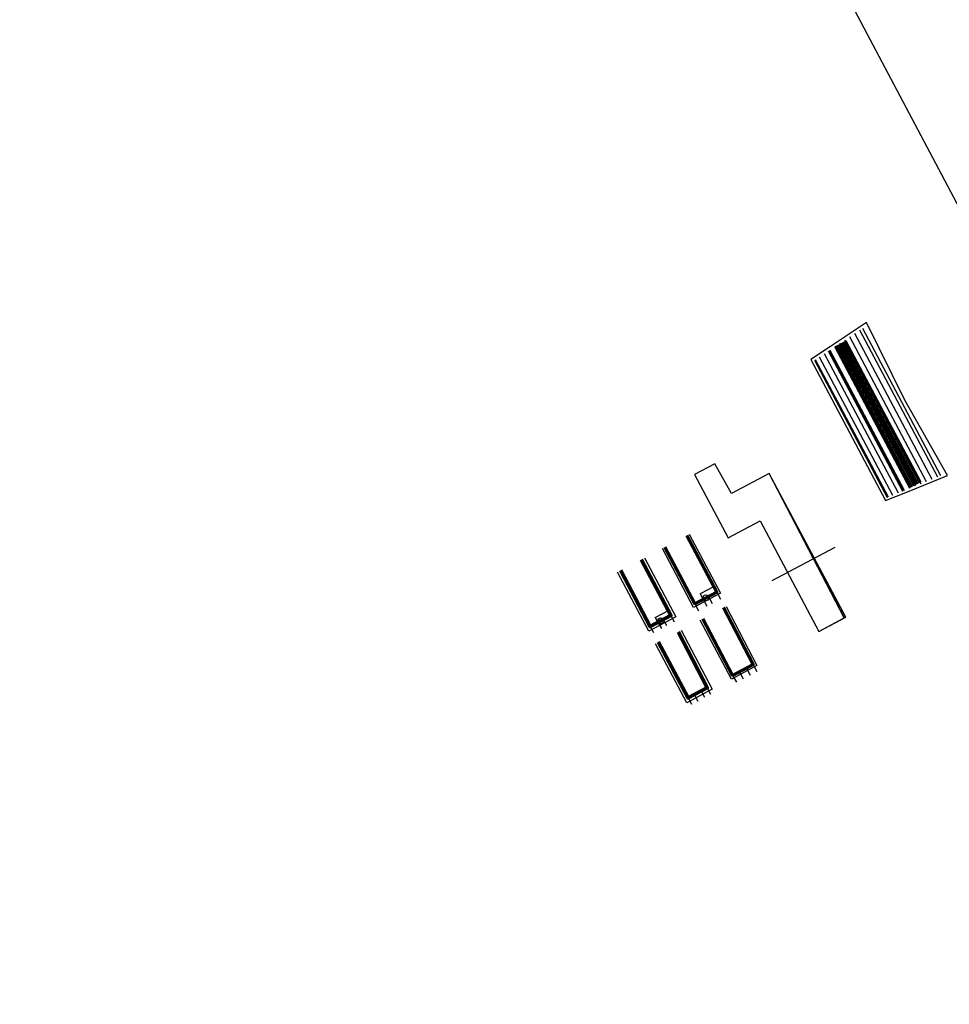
# Model space of a CAD drawing. Header units: millimetres. Extents: x -719417711 to 8331457056, y 1358857702 to 5726797456.
# Tile 32 of 71: x 7530391271 to 7530406855, y 5726518317 to 5726534828. Entities that reach past the tile are written whole.
import ezdxf

# ---------------------------------------------------------------- set-up
doc = ezdxf.new("R2010")
doc.units = ezdxf.units.MM
for name, color, linetype in [('0 wymiar', 32, 'Continuous'), ('1 cienka', 4, 'Continuous'), ('4 średnia', 3, 'Continuous'), ('5 gruba', 7, 'Continuous'), ('5 opis', 7, 'Continuous')]:
    doc.layers.add(name, color=color, linetype=linetype)
doc.layers.add('6 pomoc 01', color=1, linetype='Continuous', plot=False)
doc.layers.add('8 pręt_12', color=70, linetype='Continuous', lineweight=60)
doc.layers.add('8 pręt_16', color=41, linetype='Continuous', lineweight=80)
doc.styles.add('M 1_100', font='geniso.shx', dxfattribs={"height": 250})
doc.styles.add('M 1_20', font='geniso.shx', dxfattribs={"height": 50})
doc.styles.get("Standard").update_dxf_attribs({"font": 'geniso.shx'})
doc.dimstyles.new('pręt 1_20 [cm]', dxfattribs={"dimscale": 20, "dimtxt": 2.5, "dimasz": 2, "dimexe": 1, "dimexo": 2.5, "dimgap": 1, "dimtad": 1, "dimdec": 0, "dimlfac": 0.1, "dimzin": 0, "dimdsep": 46, "dimtxsty": 'Standard', "dimblk": 'NONE', "dimcen": 1, "dimdle": 1.5, "dimse1": 1, "dimse2": 1, "dimsd1": 1, "dimsd2": 1, "dimclrt": 3, "dimadec": 0, "dimazin": 0, "dimtfac": 1, "dimtdec": 0, "dimtmove": 1, "dimatfit": 3, "dimldrblk": 'NONE', "dimfxl": 1, "dimtolj": 1, "dimtzin": 0, "dimarcsym": 0})
doc.dimstyles.new('S 1_5', dxfattribs={"dimscale": 5, "dimtxt": 2.5, "dimasz": 2, "dimexe": 1, "dimexo": 2.5, "dimtad": 1, "dimdec": 0, "dimzin": 0, "dimdsep": 46, "dimtxsty": 'Standard', "dimcen": 1, "dimclrt": 3, "dimadec": 0, "dimazin": 0, "dimtfac": 1, "dimtdec": 0, "dimtmove": 0, "dimatfit": 3, "dimfxl": 1, "dimtolj": 1, "dimtzin": 0, "dimarcsym": 0})

# ---------------------------------------------------------------- blocks, each defined once
blk = doc.blocks.new('OG-3.4')
at = {"layer": '4 średnia', "insert": (-1913.05, 762.314), "char_height": 250, "attachment_point": 1, "style": 'M 1_100'}
blk.add_mtext_dynamic_manual_height_columns('\\pi1452.3;{\\LOG-3.4 \\P\\pi796.13;}(107,20 m n.p.m.)', width=3854.57291, gutter_width=1250, heights=[0], dxfattribs=at)
blk = doc.blocks.new('OG-3.5b')
at = {"layer": '4 średnia', "insert": (-1913.05, 762.314), "char_height": 250, "attachment_point": 1, "style": 'M 1_100'}
blk.add_mtext_dynamic_manual_height_columns('\\pi1372.8;{\\LOG-3.5b \\P\\pi796.13;}(107,00 m n.p.m.)', width=3854.57291, gutter_width=1250, heights=[0], dxfattribs=at)
blk = doc.blocks.new('OG-3.5a')
at = {"layer": '4 średnia', "insert": (-1913.05, 762.314), "char_height": 250, "attachment_point": 1, "style": 'M 1_100'}
blk.add_mtext_dynamic_manual_height_columns('\\pi1372.8;{\\LOG-3.5a \\P\\pi796.13;}(107,30 m n.p.m.)', width=3854.57291, gutter_width=1250, heights=[0], dxfattribs=at)
blk = doc.blocks.new('*D878')
at = {"layer": '6 pomoc 01', "color": 0, "lineweight": -2, "transparency": 16777216}
for p, q in [((7530402900.540951, 5726525318.244932), (7530402688.670197, 5726525206.074807)), ((7530402952.830129, 5726525240.851517), (7530402907.039284, 5726525327.342827)), ((7530402723.28371, 5726525119.323458), (7530402677.492883, 5726525205.814735))]:
    blk.add_line(p, q, dxfattribs=at)
at = {"layer": '6 pomoc 01', "color": 0, "transparency": 16777216}
for points in [[(7530402899.761121, 5726525319.717903), (7530402901.320782, 5726525316.771961), (7530402909.378775, 5726525322.923915)], [(7530402687.890367, 5726525207.547777), (7530402689.450027, 5726525204.601836), (7530402679.832374, 5726525201.395824)]]:
    blk.add_solid(points, dxfattribs=at)
at = {"layer": 'Defpoints', "color": 0, "transparency": 16777216}
for p in [(7530402679.832373, 5726525201.395823), (7530402729.13244, 5726525108.276179), (7530402958.678856, 5726525229.804238)]:
    blk.add_point(p, dxfattribs=at)
at = {"layer": '6 pomoc 01', "color": 3, "transparency": 16777216, "insert": (7530402790.218451, 5726525270.446418), "char_height": 12.5, "attachment_point": 5, "rotation": 27.8979584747}
blk.add_mtext('\\A1;min. 260', dxfattribs=at)
blk = doc.blocks.new('*D879')
at = {"layer": '6 pomoc 01', "color": 0, "lineweight": -2, "transparency": 16777216}
for p, q in [((7530401966.031029, 5726524734.244557), (7530401926.358695, 5726524809.179013)), ((7530401937.53601, 5726524809.439085), (7530402137.01684, 5726524915.049648)), ((7530402183.183998, 5726524849.219711), (7530402143.515171, 5726524924.147542))]:
    blk.add_line(p, q, dxfattribs=at)
at = {"layer": '6 pomoc 01', "color": 0, "transparency": 16777216}
for points in [[(7530401936.756179, 5726524810.912055), (7530401938.315841, 5726524807.966114), (7530401928.698187, 5726524804.760102)], [(7530402136.237009, 5726524916.522618), (7530402137.796671, 5726524913.576677), (7530402145.854663, 5726524919.728631)]]:
    blk.add_solid(points, dxfattribs=at)
at = {"layer": 'Defpoints', "color": 0, "transparency": 16777216}
for p in [(7530402145.854663, 5726524919.728631), (7530402189.032726, 5726524838.172433), (7530401971.879758, 5726524723.197279)]:
    blk.add_point(p, dxfattribs=at)
at = {"layer": '6 pomoc 01', "color": 3, "transparency": 16777216, "insert": (7530402032.889302, 5726524870.530913), "char_height": 12.5, "attachment_point": 5, "rotation": 27.8979584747}
blk.add_mtext('\\A1;min. 246', dxfattribs=at)
blk = doc.blocks.new('*D848')
at = {"layer": 'Defpoints', "color": 0, "transparency": 16777216}
for p in [(7530415636, 5726542283), (-719417711, 1358861152), (-719415868, 1358857702)]:
    blk.add_point(p, dxfattribs=at)
at = {"layer": '0 wymiar', "color": 3, "transparency": 16777216, "insert": (-719416743, 1358859451), "char_height": 50, "attachment_point": 5, "rotation": 297.898}
blk.add_mtext('\\A1;391', dxfattribs=at)
blk = doc.blocks.new('_None')

msp = doc.modelspace()

# ---------------------------------------------------------------- block references
at = {"layer": '0 wymiar', "rotation": 297.8979501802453}
msp.add_blockref('OG-3.4', (7530295318.170634, 5726769127.920026), dxfattribs=at)

# ---------------------------------------------------------------- next in the draw order: block references
msp.add_blockref('OG-3.5b', (7530304173.91927, 5726751973.430897), dxfattribs=at)

# ---------------------------------------------------------------- next in the draw order: block references
at = {"layer": '1 cienka', "rotation": 297.8979501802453}
msp.add_blockref('OG-3.5a', (7530306321.879252, 5726748557.454565), dxfattribs=at)

# ---------------------------------------------------------------- next in the draw order: linework, layer by layer
at = {"layer": '4 średnia'}
msp.add_lwpolyline([(7530403835.369696, 5726527217.310886), (7530403205.950068, 5726526884.079179), (7530402924.236232, 5726527379.887448), (7530402586.210099, 5726527200.927307), (7530403147.972151, 5726526140.538923), (7530403686.932034, 5726526425.878806), (7530404669.662096, 5726524569.66412), (7530405095.106644, 5726524794.905924), (7530403835.322353, 5726527217.400303)], dxfattribs=at)
at = {"layer": '4 średnia', "color": 2}
msp.add_lwpolyline([(7530403837.678957, 5726527218.533468), (7530403205.950068, 5726526884.079176), (7530402924.236234, 5726527379.887445), (7530402586.210102, 5726527200.927307), (7530403147.972155, 5726526140.538924), (7530403686.932034, 5726526425.878802), (7530404669.662098, 5726524569.664116), (7530405121.796216, 5726524809.036093), (7530403837.679187, 5726527218.533608)], dxfattribs=at)
at = {"layer": '5 gruba'}
msp.add_lwpolyline([(7530405468.412965, 5726529749.693314), (7530404863.408545, 5726529347.599289), (7530404535.782286, 5726529129.854495), (7530405788.414607, 5726526763.839052), (7530406152.670997, 5726526912.395576), (7530406825.317715, 5726527186.724485), (7530406108.420822, 5726528447.855306)], close=True, dxfattribs=at)
at = {"layer": '6 pomoc 01'}
for p, q in [((7530405268.218295, 5726529568.612754), (7530406563.018838, 5726527122.948502)), ((7530405351.917551, 5726529624.240397), (7530406656.076057, 5726527160.900497)), ((7530405400.593518, 5726529656.591097), (7530406710.194223, 5726527182.971782)), ((7530405016.27481, 5726529401.167744), (7530406282.906903, 5726527008.709037)), ((7530405100.819788, 5726529457.357467), (7530406376.9044, 5726527047.04451)), ((7530405184.519041, 5726529512.98511), (7530406469.961618, 5726527084.996507)), ((7530404932.575555, 5726529345.5401), (7530406189.849684, 5726526970.757042)), ((7530404673.950682, 5726529173.654552), (7530405902.309353, 5726526853.488014)), ((7530404757.649933, 5726529229.282193), (7530405995.366568, 5726526891.440008)), ((7530404937.761333, 5726525978.799108), (7530403879.812728, 5726525418.692615)), ((7530402729.13244, 5726525108.276179), (7530402791.03683, 5726524991.349017)), ((7530402958.678858, 5726525229.804238), (7530403020.583249, 5726525112.877076)), ((7530401843.097391, 5726524655.02636), (7530401898.084918, 5726524551.164009)), ((7530402059.292892, 5726524771.81001), (7530402114.280419, 5726524667.94766)), ((7530403567.500238, 5726524015.298906), (7530403629.404627, 5726523898.371742)), ((7530403337.953819, 5726523893.770846), (7530403399.85821, 5726523776.843683)), ((7530402478.608332, 5726523454.651211), (7530402533.59586, 5726523350.788861)), ((7530402694.803834, 5726523571.434861), (7530402749.79136, 5726523467.572512))]:
    msp.add_line(p, q, dxfattribs=at)
at = {"layer": '6 pomoc 01', "color": 4}
for p, q in [((7530404823.123856, 5726529272.797038), (7530406068.160778, 5726526921.128039)), ((7530404841.253679, 5726529282.395454), (7530406086.290605, 5726526930.726455)), ((7530404844.519026, 5726529284.124217), (7530406089.55595, 5726526932.455216)), ((7530404848.416443, 5726529286.187616), (7530406093.453367, 5726526934.518615)), ((7530404850.52377, 5726529287.303291), (7530406095.560693, 5726526935.63429)), ((7530404853.15743, 5726529288.697622), (7530406098.194355, 5726526937.028619))]:
    msp.add_line(p, q, dxfattribs=at)
at = {"layer": '6 pomoc 01', "color": 6}
for p, q in [((7530404593.093221, 5726529119.915602), (7530405812.411654, 5726526816.824581)), ((7530404609.142267, 5726529128.412399), (7530405828.460699, 5726526825.32138))]:
    msp.add_line(p, q, dxfattribs=at)
at = {"layer": '6 pomoc 01', "color": 2}
for p, q in [((7530402817.510675, 5726525155.066001), (7530402879.415064, 5726525038.138837)), ((7530402587.96426, 5726525033.537944), (7530402649.868649, 5726524916.61078)), ((7530402189.032141, 5726524838.173535), (7530402245.438219, 5726524731.631776)), ((7530401971.875646, 5726524723.205042), (7530402028.281723, 5726524616.663281)), ((7530403453.021614, 5726523954.690851), (7530403514.926004, 5726523837.763688)), ((7530403223.475199, 5726523833.162794), (7530403285.379589, 5726523716.235631)), ((7530402798.388028, 5726523623.951189), (7530402854.794106, 5726523517.40943)), ((7530402581.231532, 5726523508.982695), (7530402637.637609, 5726523402.440935))]:
    msp.add_line(p, q, dxfattribs=at)
at = {"layer": '6 pomoc 01'}
msp.add_lwpolyline([(7530417580.883999, 5726551896.93683), (7530431102.465948, 5726526356.903041), (7530414493.752809, 5726517563.802857), (7530400972.17086, 5726543103.836648)], close=True, dxfattribs=at)
for points in [[(7530403835.369697, 5726527217.310887), (7530403205.950069, 5726526884.079178), (7530402924.236232, 5726527379.887448), (7530402586.210102, 5726527200.927307), (7530403147.972152, 5726526140.538925), (7530403686.932034, 5726526425.878805), (7530404669.662097, 5726524569.664119), (7530405100.833957, 5726524797.938116), (7530403835.322352, 5726527217.400301)], [(7530402494.244814, 5726526199.06737), (7530403020.9677, 5726525210.732616), (7530402568.833589, 5726524971.360637), (7530402044.822456, 5726525961.131065)], [(7530401743.555569, 5726525801.63226), (7530402270.278454, 5726524813.297506), (7530401818.144341, 5726524573.925526), (7530401294.133211, 5726525563.695954)], [(7530403113.066208, 5726524989.856316), (7530403629.789077, 5726523996.227283), (7530403204.344526, 5726523770.985488), (7530402680.3334, 5726524760.75591)], [(7530402362.376963, 5726524592.421205), (7530402879.099832, 5726523598.792172), (7530402453.655283, 5726523373.550378), (7530401929.644156, 5726524363.3208)]]:
    msp.add_lwpolyline(points, dxfattribs=at)
at = {"layer": '6 pomoc 01', "color": 2}
msp.add_lwpolyline([(7530403837.678958, 5726527218.533469), (7530403205.950073, 5726526884.079179), (7530402924.236235, 5726527379.887447), (7530402586.210102, 5726527200.927306), (7530403147.972155, 5726526140.538923), (7530403686.932037, 5726526425.878804), (7530404669.662099, 5726524569.664118), (7530405121.666632, 5726524808.967492), (7530403837.679187, 5726527218.533608)], dxfattribs=at)
at = {"layer": '6 pomoc 01'}
for centre in [(7530402773.321558, 5726525131.67109), (7530402016.064765, 5726524746.599946)]:
    msp.add_circle(centre, 50, dxfattribs=at)
at = {"layer": '8 pręt_12'}
for p, q in [((7530405059.839315, 5726529412.916965), (7530406317.113445, 5726527038.133905)), ((7530405110.225019, 5726529439.592512), (7530406367.499147, 5726527064.809453)), ((7530404964.048623, 5726529362.20279), (7530406221.322752, 5726526987.419732)), ((7530405014.042903, 5726529388.67111), (7530406271.317033, 5726527013.888051))]:
    msp.add_line(p, q, dxfattribs=at)
for points in [[(7530402453.649945, 5726526177.432752), (7530402958.678858, 5726525229.804238), (7530402587.964258, 5726525033.537942), (7530402085.476446, 5726525982.654382)], [(7530403072.254835, 5726524968.632932), (7530403567.910027, 5726524015.515862), (7530403223.475199, 5726523833.162793), (7530402720.98739, 5726524782.279227)]]:
    msp.add_lwpolyline(points, dxfattribs=at)
at = {"layer": '8 pręt_16'}
for points in [[(7530401690.605741, 5726525773.413192), (7530402189.032138, 5726524838.173533), (7530401843.097391, 5726524655.02636), (7530401347.160153, 5726525591.769846)], [(7530402309.144737, 5726524564.738531), (7530402798.388028, 5726523623.951188), (7530402478.608334, 5726523454.651211), (7530401982.671099, 5726524391.394692)]]:
    msp.add_lwpolyline(points, dxfattribs=at)

# ---------------------------------------------------------------- next in the draw order: texts
at = {"layer": '5 opis'}
for s, width, insert, char_height, attachment_point, rotation, style in [('\\pi741.88;SCHEMAT TYCZENIA GRODZIC\\P\\pi2839.3;PODPORY NR 1,\\P\\pi3492.9;skala 1:100', 10003.56048163, (7530356219.460254, 5726646843.939495), 500, 1, 297.8979501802, 'M 1_100'), ('\\pi549.04;WIDOK Z GÓRY NA PODPORĘ NR 2,\\P\\pi1265;skala 1:20', 3083.57293126, (7530377771.100025, 5726598409.374006), 100, 7, 297.8979501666, 'M 1_20'), ('\\pi741.88;SCHEMAT TYCZENIA GRODZIC\\P\\pi2789.3;PODPORY NR 2,\\P\\pi3492.9;skala 1:100', 10003.56048163, (7530386329.472917, 5726589971.101405), 500, 1, 297.8979501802, 'M 1_100')]:
    msp.add_mtext_dynamic_manual_height_columns(s, width=width, gutter_width=250, heights=[0], dxfattribs=dict(at, insert=insert, char_height=char_height, attachment_point=attachment_point, rotation=rotation, style=style))

# ---------------------------------------------------------------- next in the draw order: dimensions: what is measured, and where the dimension line sits
at = {"layer": '0 wymiar'}
dim = msp.add_linear_dim(base=(-719415868.051145, 1358857701.757545), p1=(-719417711.42993, 1358861151.921061), p2=(7530415635.868196, 5726542282.931473), angle=297.8979584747, dimstyle='pręt 1_20 [cm]', dxfattribs=at)
dim.commit()
dim.dimension.update_dxf_attribs({"geometry": '*D848', "text_midpoint": (-719416743.421586, 1358859451.361812)})
at = {"layer": '6 pomoc 01'}
for base, p1, p2, picture, middle in [((7530402679.832373, 5726525201.395823), (7530402958.678858, 5726525229.804238), (7530402729.13244, 5726525108.27618), '*D878', (7530402790.218451, 5726525270.446418)), ((7530402145.854663, 5726524919.728631), (7530401971.879758, 5726524723.197279), (7530402189.032725, 5726524838.172432), '*D879', (7530402032.889302, 5726524870.530913))]:
    dim = msp.add_linear_dim(base=base, p1=p1, p2=p2, angle=27.8979584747, text='min. <>', dimstyle='S 1_5', dxfattribs=at)
    dim.commit()
    dim.dimension.update_dxf_attribs({"geometry": picture, "text_midpoint": middle})

doc.saveas('drawing.dxf')
